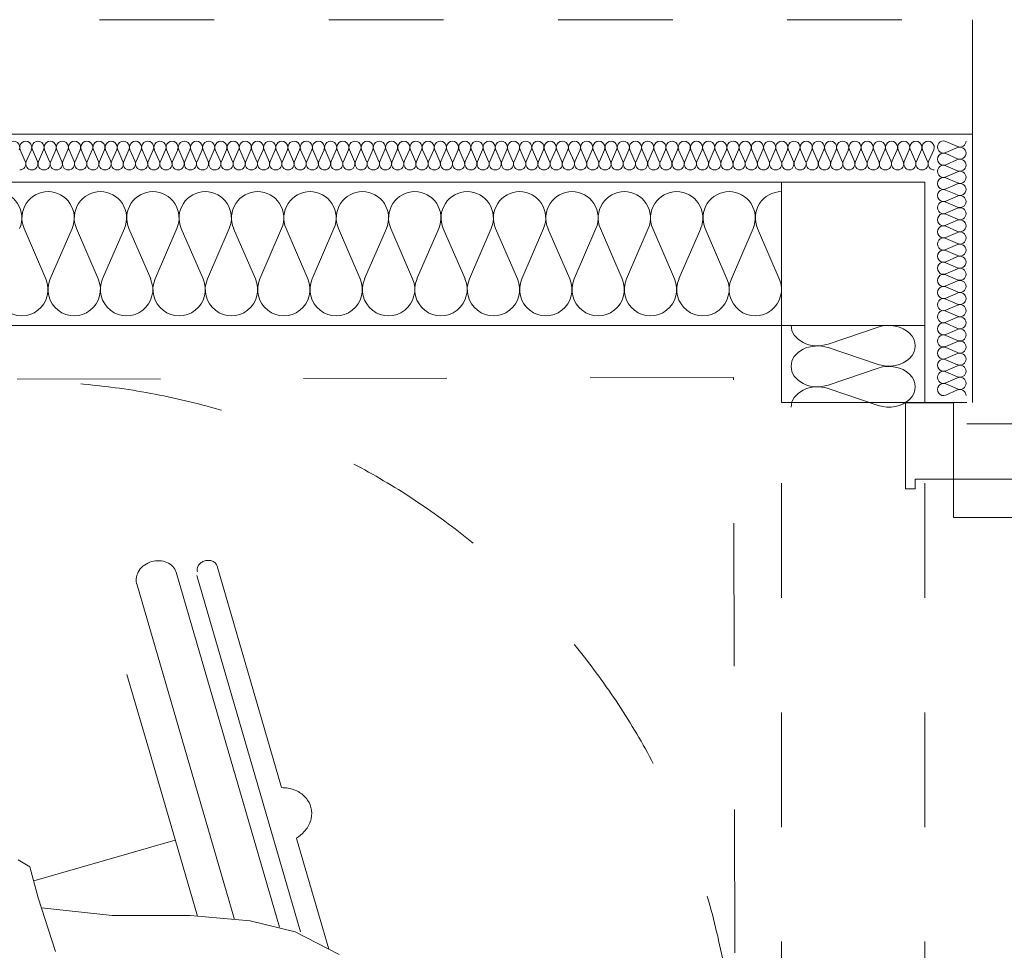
# Model space of a CAD drawing. Header units: millimetres. Extents: x 204754 to 499005, y -178579 to -103222.
# Tile 52 of 178: x 220136 to 221167, y -123088 to -122114. Entities that reach past the tile are written whole.
import ezdxf

# ---------------------------------------------------------------- set-up
doc = ezdxf.new("R2010")
doc.units = ezdxf.units.MM
doc.header["$MEASUREMENT"] = 0
doc.linetypes.add('Dashed', pattern=[300, 150, -150])
doc.linetypes.add('Przerywana', pattern=[240, 120, -120])
doc.layers.get('0').update_dxf_attribs({"color": 252, "lineweight": 5})
for name, color, linetype, lineweight in [('2D - Rysunki i Obrazki_Nr_pióra__104', 252, 'Continuous', 5), ('2D - Rysunki i Obrazki_Nr_pióra__47', 252, 'Continuous', 5), ('Nowe_220-A Ściany_Nr_pióra__87', 252, 'Continuous', 5), ('Nowe_320-W Umeblowanie_Nr_pióra__103', 252, 'Continuous', 5), ('Nowe_320-W Umeblowanie_Nr_pióra__181', 252, 'Continuous', 5), ('Nowe_820-G Rysunki Obrazki_Nr_pióra__1', 252, 'Continuous', 5), ('Nowe_820-G Rysunki Obrazki_Nr_pióra__103', 252, 'Continuous', 5), ('Nowe_820-G Rysunki Obrazki_Nr_pióra__27', 252, 'Continuous', 5), ('Nowe_Drzwi ARCHICAD_Nr_pióra__63', 252, 'Continuous', 5), ('Nowe_Nowe_220(1)-A Ściany zewnętrzne_Nr_pióra__1', 252, 'Continuous', 5), ('Nowe_Nowe_220(1)-A Ściany zewnętrzne_Nr_pióra__23', 252, 'Continuous', 5)]:
    doc.layers.add(name, color=color, linetype=linetype, lineweight=lineweight)

# ---------------------------------------------------------------- blocks, each defined once
blk = doc.blocks.new('podkład 20251118')
at = {"layer": '2D - Rysunki i Obrazki_Nr_pióra__104', "color": 252, "linetype": 'Continuous', "lineweight": 5}
for p, q in [((220342.7, -122686.1), (220410.3, -122917.9)), ((220342.7, -122686.1), (220410.3, -122917.9)), ((220408, -123063.9), (220299.8, -122692.5)), ((220408, -123063.9), (220299.8, -122692.5)), ((220430.1, -123068.7), (220321.4, -122695.9)), ((220361, -123055.9), (220258.6, -122704.6)), ((220361, -123055.9), (220258.6, -122704.6)), ((220273.6, -122886), (220248.3, -122799.4)), ((220273.6, -122886), (220248.3, -122799.4)), ((220322.1, -123052.5), (220273.6, -122886)), ((220322.1, -123052.5), (220273.6, -122886)), ((220298.9, -122972.9), (220150.7, -123015.3)), ((220298.9, -122972.9), (220150.7, -123015.3)), ((220425.8, -122971), (220459.6, -123086.9)), ((220425.8, -122971), (220459.6, -123086.9)), ((220146.8, -123000.7), (220134.3, -122993.6)), ((220146.8, -123000.7), (220134.3, -122993.6)), ((220155.5, -123033.3), (220146.8, -123000.7)), ((220155.5, -123033.3), (220146.8, -123000.7)), ((220173.5, -123089.5), (220155.5, -123033.3)), ((220173.5, -123089.5), (220155.5, -123033.3)), ((220158.9, -123043.8), (220233, -123051.8)), ((220158.9, -123043.8), (220233, -123051.8)), ((220233, -123051.8), (220314.7, -123051.8)), ((220233, -123051.8), (220314.7, -123051.8)), ((220314.7, -123051.8), (220377.3, -123057.3)), ((220314.7, -123051.8), (220377.3, -123057.3)), ((220377.3, -123057.3), (220424.4, -123068.7)), ((220377.3, -123057.3), (220424.4, -123068.7)), ((220424.4, -123068.7), (220470.4, -123092.5)), ((220424.4, -123068.7), (220470.4, -123092.5))]:
    blk.add_line(p, q, dxfattribs=at)
for centre, radius, start, end in [((220277.8, -122701.7), 20.1, 135.0672, 157.2189), ((220277.8, -122701.7), 20.1, 135.0672, 157.2189), ((220280.5, -122704.4), 23.9, 115.4952, 135.1952), ((220280.5, -122704.4), 23.9, 115.4952, 135.1952), ((220281.3, -122705.9), 25.6, 96.8203, 115.6564), ((220281.3, -122705.9), 25.6, 96.8203, 115.6564), ((220281.2, -122704.2), 23.9, 77.2786, 96.9815), ((220281.2, -122704.2), 23.9, 77.2786, 96.9815), ((220282.1, -122700.5), 20.1, 55.2495, 77.4064), ((220282.1, -122700.5), 20.1, 55.2495, 77.4064), ((220284.1, -122697.5), 16.5, 29.9323, 55.2282), ((220284.1, -122697.5), 16.5, 29.9323, 55.2282), ((220330, -122690), 8.27, 157.2603, 182.5538), ((220330, -122690), 8.27, 157.2603, 182.5538), ((220331.7, -122690.7), 10.1, 135.0848, 157.2391), ((220331.7, -122690.7), 10.1, 135.0848, 157.2391), ((220333.1, -122692.1), 12, 115.5113, 135.2127), ((220333.1, -122692.1), 12, 115.5113, 135.2127), ((220333.5, -122692.8), 12.8, 96.8171, 115.6532), ((220333.5, -122692.8), 12.8, 96.8171, 115.6532), ((220333.4, -122692), 12, 77.2962, 96.9976), ((220333.4, -122692), 12, 77.2962, 96.9976), ((220333.8, -122690.1), 10.1, 55.2698, 77.424), ((220333.8, -122690.1), 10.1, 55.2698, 77.424), ((220334.9, -122688.6), 8.27, 29.9551, 55.2486), ((220334.9, -122688.6), 8.27, 29.9551, 55.2486), ((220335.5, -122688.2), 7.56, 16.2544, 29.6872), ((220335.5, -122688.2), 7.56, 16.2544, 29.6872), ((220274.5, -122700.3), 16.5, 157.2398, 182.5309), ((220274.5, -122700.3), 16.5, 157.2398, 182.5309), ((220285.3, -122696.8), 15.1, 16.2316, 29.6642), ((220285.3, -122696.8), 15.1, 16.2316, 29.6642), ((220329.3, -122690), 7.56, 182.8217, 196.2544), ((220329.3, -122690), 7.56, 182.8217, 196.2544), ((220273, -122700.3), 15.1, 182.7987, 196.2773), ((220273, -122700.3), 15.1, 182.7987, 196.2773), ((220410.5, -122957.6), 39.7, 80.586, 90.2184), ((220410.5, -122957.6), 39.7, 80.586, 90.2184), ((220411.5, -122951.8), 33.8, 59.0529, 80.7244), ((220411.5, -122951.8), 33.8, 59.0529, 80.7244), ((220414.7, -122946.5), 27.6, 34.2466, 59.067), ((220414.7, -122946.5), 27.6, 34.2466, 59.067), ((220417.1, -122944.7), 24.6, 7.1927, 34.0124), ((220417.1, -122944.7), 24.6, 7.1927, 34.0124), ((220415.6, -122944.8), 26.2, 341.1736, 6.8985), ((220415.6, -122944.8), 26.2, 341.1736, 6.8985), ((220410.4, -122943), 31.6, 318.4547, 341.1135), ((220410.4, -122943), 31.6, 318.4547, 341.1135), ((220405.7, -122939), 37.7, 302.0722, 318.6098), ((220405.7, -122939), 37.7, 302.0722, 318.6098)]:
    blk.add_arc(centre, radius, start, end, dxfattribs=at)
at = {"layer": '2D - Rysunki i Obrazki_Nr_pióra__47', "color": 252, "linetype": 'Dashed', "lineweight": 5}
for p, q in [((220883.3, -122488.5), (219382.9, -122492.2)), ((220887, -123990.9), (220883.3, -122488.5))]:
    blk.add_line(p, q, dxfattribs=at)
blk.add_circle((220135.8, -123242.8), 750.2, dxfattribs=at)
at = {"layer": 'Nowe_220-A Ściany_Nr_pióra__87', "color": 252, "linetype": 'Continuous', "lineweight": 5}
blk.add_line((221113.6, -122515.1), (221093.6, -122515.1), dxfattribs=at)
at = {"layer": 'Nowe_320-W Umeblowanie_Nr_pióra__103', "color": 252, "linetype": 'Continuous', "lineweight": 5}
for p, q in [((220140.7, -122332.7), (220163.5, -122385.3)), ((220168.1, -122385.3), (220190.9, -122332.7)), ((220195.5, -122332.7), (220218.3, -122385.3)), ((220222.9, -122385.3), (220245.7, -122332.7)), ((220250.3, -122332.7), (220273.2, -122385.3)), ((220277.8, -122385.3), (220300.6, -122332.7)), ((220305.2, -122332.7), (220328, -122385.3)), ((220332.6, -122385.3), (220355.4, -122332.7)), ((220360, -122332.7), (220382.9, -122385.3)), ((220387.5, -122385.3), (220410.3, -122332.7)), ((220414.9, -122332.7), (220437.7, -122385.3)), ((220442.3, -122385.3), (220465.1, -122332.7)), ((220469.7, -122332.7), (220492.6, -122385.3)), ((220497.2, -122385.3), (220520, -122332.7)), ((220524.6, -122332.7), (220547.4, -122385.3)), ((220552, -122385.3), (220574.8, -122332.7)), ((220579.4, -122332.7), (220602.3, -122385.3)), ((220606.9, -122385.3), (220629.7, -122332.7)), ((220634.3, -122332.7), (220657.1, -122385.3)), ((220661.7, -122385.3), (220684.5, -122332.7)), ((220689.1, -122332.7), (220711.9, -122385.3)), ((220716.6, -122385.3), (220739.4, -122332.7)), ((220744, -122332.7), (220766.8, -122385.3)), ((220771.4, -122385.3), (220794.2, -122332.7)), ((220798.8, -122332.7), (220821.6, -122385.3)), ((220826.3, -122385.3), (220849.1, -122332.7)), ((220853.7, -122332.7), (220876.5, -122385.3)), ((220881.1, -122385.3), (220903.9, -122332.7)), ((220908.5, -122332.7), (220931.3, -122385.3)), ((220982.4, -122453.6), (221034.9, -122435.8)), ((221034.9, -122475.1), (220982.4, -122457.2)), ((220982.4, -122496.5), (221034.9, -122478.7)), ((221034.9, -122517.9), (220982.4, -122500.1))]:
    blk.add_line(p, q, dxfattribs=at)
at = {"layer": 'Nowe_320-W Umeblowanie_Nr_pióra__103', "color": 252, "linetype": 'Continuous', "lineweight": 5, "extrusion": (0, 0, -1)}
for centre, major_axis, ratio, start_param, end_param in [((220110.9, -122321.6), (0, 27.6), 0.991894, 0, 1.98359), ((220165.8, -122321.6), (0, 27.6), 0.991894, 4.299596, 6.283185), ((220165.8, -122321.6), (0, 27.6), 0.991894, 0, 1.98359), ((220220.6, -122321.6), (0, 27.6), 0.991894, 4.299596, 6.283185), ((220220.6, -122321.6), (0, 27.6), 0.991894, 0, 1.98359), ((220275.5, -122321.6), (0, 27.6), 0.991894, 4.299596, 6.283185), ((220275.5, -122321.6), (0, 27.6), 0.991894, 0, 1.98359), ((220330.3, -122321.6), (0, 27.6), 0.991894, 4.299596, 6.283185), ((220330.3, -122321.6), (0, 27.6), 0.991894, 0, 1.98359), ((220385.2, -122321.6), (0, 27.6), 0.991894, 4.299596, 6.283185), ((220385.2, -122321.6), (0, 27.6), 0.991894, 0, 1.98359), ((220440, -122321.6), (0, 27.6), 0.991894, 4.299596, 6.283185), ((220440, -122321.6), (0, 27.6), 0.991894, 0, 1.98359), ((220494.9, -122321.6), (0, 27.6), 0.991894, 4.299596, 6.283185), ((220494.9, -122321.6), (0, 27.6), 0.991894, 0, 1.98359), ((220549.7, -122321.6), (0, 27.6), 0.991894, 4.299596, 6.283185), ((220549.7, -122321.6), (0, 27.6), 0.991894, 0, 1.98359), ((220604.6, -122321.6), (0, 27.6), 0.991894, 4.299596, 6.283185), ((220604.6, -122321.6), (0, 27.6), 0.991894, 0, 1.98359), ((220659.4, -122321.6), (0, 27.6), 0.991894, 4.299596, 6.283185), ((220659.4, -122321.6), (0, 27.6), 0.991894, 0, 1.98359), ((220714.3, -122321.6), (0, 27.6), 0.991894, 4.299596, 6.283185), ((220714.3, -122321.6), (0, 27.6), 0.991894, 0, 1.98359), ((220769.1, -122321.6), (0, 27.6), 0.991894, 4.299596, 6.283185), ((220769.1, -122321.6), (0, 27.6), 0.991894, 0, 1.98359), ((220823.9, -122321.6), (0, 27.6), 0.991894, 4.299596, 6.283185), ((220823.9, -122321.6), (0, 27.6), 0.991894, 0, 1.98359), ((220878.8, -122321.6), (0, 27.6), 0.991894, 4.299596, 6.283185), ((220878.8, -122321.6), (0, 27.6), 0.991894, 0, 1.98359), ((220933.6, -122321.6), (0, 27.6), 0.991894, 4.299596, 6.283185), ((220138.3, -122396.4), (0, 27.6), 0.991894, 1.158002, 5.125182), ((220193.2, -122396.4), (0, 27.6), 0.991894, 1.158002, 5.125182), ((220248, -122396.4), (0, 27.6), 0.991894, 1.158002, 5.125182), ((220302.9, -122396.4), (0, 27.6), 0.991894, 1.158002, 5.125182), ((220357.7, -122396.4), (0, 27.6), 0.991894, 1.158002, 5.125182), ((220412.6, -122396.4), (0, 27.6), 0.991894, 1.158002, 5.125182), ((220467.4, -122396.4), (0, 27.6), 0.991894, 1.158002, 5.125182), ((220522.3, -122396.4), (0, 27.6), 0.991894, 1.158002, 5.125182), ((220577.1, -122396.4), (0, 27.6), 0.991894, 1.158002, 5.125182), ((220632, -122396.4), (0, 27.6), 0.991894, 1.158002, 5.125182), ((220686.8, -122396.4), (0, 27.6), 0.991894, 1.158002, 5.125182), ((220741.7, -122396.4), (0, 27.6), 0.991894, 1.158002, 5.125182), ((220796.5, -122396.4), (0, 27.6), 0.991894, 1.158002, 5.125182), ((220851.4, -122396.4), (0, 27.6), 0.991894, 1.158002, 5.125182), ((220906.2, -122396.4), (0, 27.6), 0.991894, 1.158002, 5.125182), ((220971.3, -122434), (27.6, 0), 0.775047, 1.158003, 3.141593), ((221046, -122455.4), (-27.6, 0), 0.775047, 1.158002, 5.125182), ((220971.3, -122476.9), (27.6, 0), 0.775047, 3.141593, 5.125182), ((220971.3, -122476.9), (-27.6, 0), 0.775047, 4.299596, 6.283185), ((221046, -122498.3), (27.6, 0), 0.775047, 4.299595, 8.266775), ((220971.3, -122519.7), (27.6, 0), 0.775047, 3.141593, 5.125182)]:
    blk.add_ellipse(centre, major_axis=major_axis, ratio=ratio, start_param=start_param, end_param=end_param, dxfattribs=at)
at = {"layer": 'Nowe_320-W Umeblowanie_Nr_pióra__181', "color": 252, "linetype": 'Continuous', "lineweight": 5}
for p, q in [((221105.7, -122241.5), (221117.8, -122246.8)), ((220141.9, -122262.3), (220136.6, -122250.2)), ((220148.3, -122250.2), (220143, -122262.3)), ((220154.7, -122262.3), (220149.4, -122250.2)), ((220161.1, -122250.2), (220155.7, -122262.3)), ((220167.4, -122262.3), (220162.1, -122250.2)), ((220173.8, -122250.2), (220168.5, -122262.3)), ((220180.2, -122262.3), (220174.9, -122250.2)), ((220186.6, -122250.2), (220181.3, -122262.3)), ((220193, -122262.3), (220187.7, -122250.2)), ((220199.3, -122250.2), (220194, -122262.3)), ((220205.7, -122262.3), (220200.4, -122250.2)), ((220212.1, -122250.2), (220206.8, -122262.3)), ((220218.5, -122262.3), (220213.2, -122250.2)), ((220224.9, -122250.2), (220219.6, -122262.3)), ((220231.3, -122262.3), (220226, -122250.2)), ((220237.6, -122250.2), (220232.3, -122262.3)), ((220244, -122262.3), (220238.7, -122250.2)), ((220250.4, -122250.2), (220245.1, -122262.3)), ((220256.8, -122262.3), (220251.5, -122250.2)), ((220263.2, -122250.2), (220257.9, -122262.3)), ((220269.6, -122262.3), (220264.3, -122250.2)), ((220275.9, -122250.2), (220270.6, -122262.3)), ((220282.3, -122262.3), (220277, -122250.2)), ((220288.7, -122250.2), (220283.4, -122262.3)), ((220295.1, -122262.3), (220289.8, -122250.2)), ((220301.5, -122250.2), (220296.2, -122262.3)), ((220307.9, -122262.3), (220302.5, -122250.2)), ((220314.2, -122250.2), (220308.9, -122262.3)), ((220320.6, -122262.3), (220315.3, -122250.2)), ((220327, -122250.2), (220321.7, -122262.3)), ((220333.4, -122262.3), (220328.1, -122250.2)), ((220339.8, -122250.2), (220334.5, -122262.3)), ((220346.2, -122262.3), (220340.8, -122250.2)), ((220352.5, -122250.2), (220347.2, -122262.3)), ((220358.9, -122262.3), (220353.6, -122250.2)), ((220365.3, -122250.2), (220360, -122262.3)), ((220371.7, -122262.3), (220366.4, -122250.2)), ((220378.1, -122250.2), (220372.8, -122262.3)), ((220384.5, -122262.3), (220379.1, -122250.2)), ((220390.8, -122250.2), (220385.5, -122262.3)), ((220397.2, -122262.3), (220391.9, -122250.2)), ((220403.6, -122250.2), (220398.3, -122262.3)), ((220410, -122262.3), (220404.7, -122250.2)), ((220416.4, -122250.2), (220411.1, -122262.3)), ((220422.8, -122262.3), (220417.4, -122250.2)), ((220429.1, -122250.2), (220423.8, -122262.3)), ((220435.5, -122262.3), (220430.2, -122250.2)), ((220441.9, -122250.2), (220436.6, -122262.3)), ((220448.3, -122262.3), (220443, -122250.2)), ((220454.7, -122250.2), (220449.4, -122262.3)), ((220461, -122262.3), (220455.7, -122250.2)), ((220467.4, -122250.2), (220462.1, -122262.3)), ((220473.8, -122262.3), (220468.5, -122250.2)), ((220480.2, -122250.2), (220474.9, -122262.3)), ((220486.6, -122262.3), (220481.3, -122250.2)), ((220493, -122250.2), (220487.7, -122262.3)), ((220499.3, -122262.3), (220494, -122250.2)), ((220505.7, -122250.2), (220500.4, -122262.3)), ((220512.1, -122262.3), (220506.8, -122250.2)), ((220518.5, -122250.2), (220513.2, -122262.3)), ((220524.9, -122262.3), (220519.6, -122250.2)), ((220531.3, -122250.2), (220525.9, -122262.3)), ((220537.6, -122262.3), (220532.3, -122250.2)), ((220544, -122250.2), (220538.7, -122262.3)), ((220550.4, -122262.3), (220545.1, -122250.2)), ((220556.8, -122250.2), (220551.5, -122262.3)), ((220563.2, -122262.3), (220557.9, -122250.2)), ((220569.6, -122250.2), (220564.2, -122262.3)), ((220575.9, -122262.3), (220570.6, -122250.2)), ((220582.3, -122250.2), (220577, -122262.3)), ((220588.7, -122262.3), (220583.4, -122250.2)), ((220595.1, -122250.2), (220589.8, -122262.3)), ((220601.5, -122262.3), (220596.2, -122250.2)), ((220607.9, -122250.2), (220602.5, -122262.3)), ((220614.2, -122262.3), (220608.9, -122250.2)), ((220620.6, -122250.2), (220615.3, -122262.3)), ((220627, -122262.3), (220621.7, -122250.2)), ((220633.4, -122250.2), (220628.1, -122262.3)), ((220639.8, -122262.3), (220634.5, -122250.2)), ((220646.2, -122250.2), (220640.8, -122262.3)), ((220652.5, -122262.3), (220647.2, -122250.2)), ((220658.9, -122250.2), (220653.6, -122262.3)), ((220665.3, -122262.3), (220660, -122250.2)), ((220671.7, -122250.2), (220666.4, -122262.3)), ((220678.1, -122262.3), (220672.8, -122250.2)), ((220684.5, -122250.2), (220679.1, -122262.3)), ((220690.8, -122262.3), (220685.5, -122250.2)), ((220697.2, -122250.2), (220691.9, -122262.3)), ((220703.6, -122262.3), (220698.3, -122250.2)), ((220710, -122250.2), (220704.7, -122262.3)), ((220716.4, -122262.3), (220711.1, -122250.2)), ((220722.7, -122250.2), (220717.4, -122262.3)), ((220729.1, -122262.3), (220723.8, -122250.2)), ((220735.5, -122250.2), (220730.2, -122262.3)), ((220741.9, -122262.3), (220736.6, -122250.2)), ((220748.3, -122250.2), (220743, -122262.3)), ((220754.7, -122262.3), (220749.4, -122250.2)), ((220761, -122250.2), (220755.7, -122262.3)), ((220767.4, -122262.3), (220762.1, -122250.2)), ((220773.8, -122250.2), (220768.5, -122262.3)), ((220780.2, -122262.3), (220774.9, -122250.2)), ((220786.6, -122250.2), (220781.3, -122262.3)), ((220793, -122262.3), (220787.6, -122250.2)), ((220799.3, -122250.2), (220794, -122262.3)), ((220805.7, -122262.3), (220800.4, -122250.2)), ((220812.1, -122250.2), (220806.8, -122262.3)), ((220818.5, -122262.3), (220813.2, -122250.2)), ((220824.9, -122250.2), (220819.6, -122262.3)), ((220831.3, -122262.3), (220825.9, -122250.2)), ((220837.6, -122250.2), (220832.3, -122262.3)), ((220844, -122262.3), (220838.7, -122250.2)), ((220850.4, -122250.2), (220845.1, -122262.3)), ((220856.8, -122262.3), (220851.5, -122250.2)), ((220863.2, -122250.2), (220857.9, -122262.3)), ((220869.6, -122262.3), (220864.2, -122250.2)), ((220875.9, -122250.2), (220870.6, -122262.3)), ((220882.3, -122262.3), (220877, -122250.2)), ((220888.7, -122250.2), (220883.4, -122262.3)), ((220895.1, -122262.3), (220889.8, -122250.2)), ((220901.5, -122250.2), (220896.2, -122262.3)), ((220907.9, -122262.3), (220902.5, -122250.2)), ((220914.2, -122250.2), (220908.9, -122262.3)), ((220920.6, -122262.3), (220915.3, -122250.2)), ((220927, -122250.2), (220921.7, -122262.3)), ((220933.4, -122262.3), (220928.1, -122250.2)), ((220939.8, -122250.2), (220934.5, -122262.3)), ((220946.1, -122262.3), (220940.8, -122250.2)), ((220952.5, -122250.2), (220947.2, -122262.3)), ((220958.9, -122262.3), (220953.6, -122250.2)), ((220965.3, -122250.2), (220960, -122262.3)), ((220971.7, -122262.3), (220966.4, -122250.2)), ((220978.1, -122250.2), (220972.8, -122262.3)), ((220984.4, -122262.3), (220979.1, -122250.2)), ((220990.8, -122250.2), (220985.5, -122262.3)), ((220997.2, -122262.3), (220991.9, -122250.2)), ((221003.6, -122250.2), (220998.3, -122262.3)), ((221010, -122262.3), (221004.7, -122250.2)), ((221016.4, -122250.2), (221011.1, -122262.3)), ((221022.7, -122262.3), (221017.4, -122250.2)), ((221029.1, -122250.2), (221023.8, -122262.3)), ((221035.5, -122262.3), (221030.2, -122250.2)), ((221041.9, -122250.2), (221036.6, -122262.3)), ((221048.3, -122262.3), (221043, -122250.2)), ((221054.7, -122250.2), (221049.3, -122262.3)), ((221061, -122262.3), (221055.7, -122250.2)), ((221067.4, -122250.2), (221062.1, -122262.3)), ((221073.8, -122262.3), (221068.5, -122250.2)), ((221080.2, -122250.2), (221074.9, -122262.3)), ((221086.6, -122262.3), (221081.3, -122250.2)), ((221093, -122250.2), (221087.6, -122262.3)), ((221117.8, -122247.8), (221105.7, -122253.1)), ((221105.7, -122254.2), (221117.8, -122259.5)), ((221117.8, -122260.5), (221105.7, -122265.8)), ((221105.7, -122266.9), (221117.8, -122272.2)), ((221117.8, -122273.2), (221105.7, -122278.5)), ((221105.7, -122279.6), (221117.8, -122284.8)), ((221117.8, -122285.9), (221105.7, -122291.2)), ((221105.7, -122292.3), (221117.8, -122297.5)), ((221117.8, -122298.6), (221105.7, -122303.9)), ((221105.7, -122304.9), (221117.8, -122310.2)), ((221117.8, -122311.3), (221105.7, -122316.6)), ((221105.7, -122317.6), (221117.8, -122322.9)), ((221117.8, -122324), (221105.7, -122329.2)), ((221105.7, -122330.3), (221117.8, -122335.6)), ((221117.8, -122336.7), (221105.7, -122341.9)), ((221105.7, -122343), (221117.8, -122348.3)), ((221117.8, -122349.3), (221105.7, -122354.6)), ((221105.7, -122355.7), (221117.8, -122361)), ((221117.8, -122362), (221105.7, -122367.3)), ((221105.7, -122368.4), (221117.8, -122373.7)), ((221117.8, -122374.7), (221105.7, -122380)), ((221105.7, -122381.1), (221117.8, -122386.3)), ((221117.8, -122387.4), (221105.7, -122392.7)), ((221105.7, -122393.8), (221117.8, -122399)), ((221117.8, -122400.1), (221105.7, -122405.4)), ((221105.7, -122406.4), (221117.8, -122411.7)), ((221117.8, -122412.8), (221105.7, -122418.1)), ((221105.7, -122419.1), (221117.8, -122424.4)), ((221117.8, -122425.5), (221105.7, -122430.8)), ((221105.7, -122431.8), (221117.8, -122437.1)), ((221117.8, -122438.2), (221105.7, -122443.4)), ((221105.7, -122444.5), (221117.8, -122449.8)), ((221117.8, -122450.8), (221105.7, -122456.1)), ((221105.7, -122457.2), (221117.8, -122462.5)), ((221117.8, -122463.5), (221105.7, -122468.8)), ((221105.7, -122469.9), (221117.8, -122475.2)), ((221117.8, -122476.2), (221105.7, -122481.5)), ((221105.7, -122482.6), (221117.8, -122487.8)), ((221117.8, -122488.9), (221105.7, -122494.2)), ((221105.7, -122495.3), (221117.8, -122500.5)), ((221117.8, -122501.6), (221105.7, -122506.9))]:
    blk.add_line(p, q, dxfattribs=at)
at = {"layer": 'Nowe_320-W Umeblowanie_Nr_pióra__181', "color": 252, "linetype": 'Continuous', "lineweight": 5, "extrusion": (0, 0, -1)}
for centre, major_axis, ratio, start_param, end_param in [((220129.7, -122247.6), (0, 6.38), 0.999597, 4.299595, 8.266775), ((220142.4, -122247.6), (0, 6.38), 0.999597, 4.299595, 8.266775), ((220155.2, -122247.6), (0, 6.38), 0.999597, 4.299595, 8.266775), ((220168, -122247.6), (0, 6.38), 0.999597, 4.299595, 8.266775), ((220180.7, -122247.6), (0, 6.38), 0.999597, 4.299595, 8.266775), ((220193.5, -122247.6), (0, 6.38), 0.999597, 4.299595, 8.266775), ((220206.3, -122247.6), (0, 6.38), 0.999597, 4.299595, 8.266775), ((220219, -122247.6), (0, 6.38), 0.999597, 4.299595, 8.266775), ((220231.8, -122247.6), (0, 6.38), 0.999597, 4.299595, 8.266775), ((220244.6, -122247.6), (0, 6.38), 0.999597, 4.299595, 8.266775), ((220257.3, -122247.6), (0, 6.38), 0.999597, 4.299595, 8.266775), ((220270.1, -122247.6), (0, 6.38), 0.999597, 4.299595, 8.266775), ((220282.9, -122247.6), (0, 6.38), 0.999597, 4.299595, 8.266775), ((220295.6, -122247.6), (0, 6.38), 0.999597, 4.299595, 8.266775), ((220308.4, -122247.6), (0, 6.38), 0.999597, 4.299595, 8.266775), ((220321.2, -122247.6), (0, 6.38), 0.999597, 4.299595, 8.266775), ((220333.9, -122247.6), (0, 6.38), 0.999597, 4.299595, 8.266775), ((220346.7, -122247.6), (0, 6.38), 0.999597, 4.299595, 8.266775), ((220359.5, -122247.6), (0, 6.38), 0.999597, 4.299595, 8.266775), ((220372.2, -122247.6), (0, 6.38), 0.999597, 4.299595, 8.266775), ((220385, -122247.6), (0, 6.38), 0.999597, 4.299595, 8.266775), ((220397.8, -122247.6), (0, 6.38), 0.999597, 4.299595, 8.266775), ((220410.5, -122247.6), (0, 6.38), 0.999597, 4.299595, 8.266775), ((220423.3, -122247.6), (0, 6.38), 0.999597, 4.299595, 8.266775), ((220436.1, -122247.6), (0, 6.38), 0.999597, 4.299595, 8.266775), ((220448.8, -122247.6), (0, 6.38), 0.999597, 4.299595, 8.266775), ((220461.6, -122247.6), (0, 6.38), 0.999597, 4.299595, 8.266775), ((220474.4, -122247.6), (0, 6.38), 0.999597, 4.299595, 8.266775), ((220487.1, -122247.6), (0, 6.38), 0.999597, 4.299595, 8.266775), ((220499.9, -122247.6), (0, 6.38), 0.999597, 4.299595, 8.266775), ((220512.6, -122247.6), (0, 6.38), 0.999597, 4.299595, 8.266775), ((220525.4, -122247.6), (0, 6.38), 0.999597, 4.299595, 8.266775), ((220538.2, -122247.6), (0, 6.38), 0.999597, 4.299595, 8.266775), ((220550.9, -122247.6), (0, 6.38), 0.999597, 4.299595, 8.266775), ((220563.7, -122247.6), (0, 6.38), 0.999597, 4.299595, 8.266775), ((220576.5, -122247.6), (0, 6.38), 0.999597, 4.299595, 8.266775), ((220589.2, -122247.6), (0, 6.38), 0.999597, 4.299595, 8.266775), ((220602, -122247.6), (0, 6.38), 0.999597, 4.299595, 8.266775), ((220614.8, -122247.6), (0, 6.38), 0.999597, 4.299595, 8.266775), ((220627.5, -122247.6), (0, 6.38), 0.999597, 4.299595, 8.266775), ((220640.3, -122247.6), (0, 6.38), 0.999597, 4.299595, 8.266775), ((220653.1, -122247.6), (0, 6.38), 0.999597, 4.299595, 8.266775), ((220665.8, -122247.6), (0, 6.38), 0.999597, 4.299595, 8.266775), ((220678.6, -122247.6), (0, 6.38), 0.999597, 4.299595, 8.266775), ((220691.4, -122247.6), (0, 6.38), 0.999597, 4.299595, 8.266775), ((220704.1, -122247.6), (0, 6.38), 0.999597, 4.299595, 8.266775), ((220716.9, -122247.6), (0, 6.38), 0.999597, 4.299595, 8.266775), ((220729.7, -122247.6), (0, 6.38), 0.999597, 4.299595, 8.266775), ((220742.4, -122247.6), (0, 6.38), 0.999597, 4.299595, 8.266775), ((220755.2, -122247.6), (0, 6.38), 0.999597, 4.299595, 8.266775), ((220768, -122247.6), (0, 6.38), 0.999597, 4.299595, 8.266775), ((220780.7, -122247.6), (0, 6.38), 0.999597, 4.299595, 8.266775), ((220793.5, -122247.6), (0, 6.38), 0.999597, 4.299595, 8.266775), ((220806.3, -122247.6), (0, 6.38), 0.999597, 4.299595, 8.266775), ((220819, -122247.6), (0, 6.38), 0.999597, 4.299595, 8.266775), ((220831.8, -122247.6), (0, 6.38), 0.999597, 4.299595, 8.266775), ((220844.6, -122247.6), (0, 6.38), 0.999597, 4.299595, 8.266775), ((220857.3, -122247.6), (0, 6.38), 0.999597, 4.299595, 8.266775), ((220870.1, -122247.6), (0, 6.38), 0.999597, 4.299595, 8.266775), ((220882.9, -122247.6), (0, 6.38), 0.999597, 4.299595, 8.266775), ((220895.6, -122247.6), (0, 6.38), 0.999597, 4.299595, 8.266775), ((220908.4, -122247.6), (0, 6.38), 0.999597, 4.299595, 8.266775), ((220921.2, -122247.6), (0, 6.38), 0.999597, 4.299595, 8.266775), ((220933.9, -122247.6), (0, 6.38), 0.999597, 4.299595, 8.266775), ((220946.7, -122247.6), (0, 6.38), 0.999597, 4.299595, 8.266775), ((220959.5, -122247.6), (0, 6.38), 0.999597, 4.299595, 8.266775), ((220972.2, -122247.6), (0, 6.38), 0.999597, 4.299595, 8.266775), ((220985, -122247.6), (0, 6.38), 0.999597, 4.299595, 8.266775), ((220997.7, -122247.6), (0, 6.38), 0.999597, 4.299595, 8.266775), ((221010.5, -122247.6), (0, 6.38), 0.999597, 4.299595, 8.266775), ((221023.3, -122247.6), (0, 6.38), 0.999597, 4.299595, 8.266775), ((221036, -122247.6), (0, 6.38), 0.999597, 4.299595, 8.266775), ((221048.8, -122247.6), (0, 6.38), 0.999597, 4.299595, 8.266775), ((221061.6, -122247.6), (0, 6.38), 0.999597, 4.299595, 8.266775), ((221074.3, -122247.6), (0, 6.38), 0.999597, 4.299595, 8.266775), ((221087.1, -122247.6), (0, 6.38), 0.999597, 4.299595, 8.266775), ((221103.2, -122247.3), (6.38, 0), 0.994275, 1.158002, 5.125182), ((221120.4, -122241), (6.38, 0), 0.994275, 0, 1.98359), ((221103.2, -122260), (-6.38, 0), 0.994275, 4.299595, 8.266775), ((221120.4, -122253.7), (-6.38, 0), 0.994275, 1.158003, 3.141593), ((221120.4, -122253.7), (-6.38, 0), 0.994275, 3.141593, 5.125182), ((220136.1, -122264.9), (0, 6.38), 0.999597, 1.158003, 3.141593), ((220148.8, -122264.9), (0, 6.38), 0.999597, 3.141593, 5.125182), ((220148.8, -122264.9), (0, 6.38), 0.999597, 1.158003, 3.141593), ((220161.6, -122264.9), (0, 6.38), 0.999597, 3.141593, 5.125182), ((220161.6, -122264.9), (0, 6.38), 0.999597, 1.158003, 3.141593), ((220174.4, -122264.9), (0, 6.38), 0.999597, 3.141593, 5.125182), ((220174.4, -122264.9), (0, 6.38), 0.999597, 1.158003, 3.141593), ((220187.1, -122264.9), (0, 6.38), 0.999597, 3.141593, 5.125182), ((220187.1, -122264.9), (0, 6.38), 0.999597, 1.158003, 3.141593), ((220199.9, -122264.9), (0, 6.38), 0.999597, 3.141593, 5.125182), ((220199.9, -122264.9), (0, 6.38), 0.999597, 1.158003, 3.141593), ((220212.7, -122264.9), (0, 6.38), 0.999597, 3.141593, 5.125182), ((220212.7, -122264.9), (0, 6.38), 0.999597, 1.158003, 3.141593), ((220225.4, -122264.9), (0, 6.38), 0.999597, 3.141593, 5.125182), ((220225.4, -122264.9), (0, 6.38), 0.999597, 1.158003, 3.141593), ((220238.2, -122264.9), (0, 6.38), 0.999597, 3.141593, 5.125182), ((220238.2, -122264.9), (0, 6.38), 0.999597, 1.158003, 3.141593), ((220250.9, -122264.9), (0, 6.38), 0.999597, 3.141593, 5.125182), ((220250.9, -122264.9), (0, 6.38), 0.999597, 1.158003, 3.141593), ((220263.7, -122264.9), (0, 6.38), 0.999597, 3.141593, 5.125182), ((220263.7, -122264.9), (0, 6.38), 0.999597, 1.158003, 3.141593), ((220276.5, -122264.9), (0, 6.38), 0.999597, 3.141593, 5.125182), ((220276.5, -122264.9), (0, 6.38), 0.999597, 1.158003, 3.141593), ((220289.2, -122264.9), (0, 6.38), 0.999597, 3.141593, 5.125182), ((220289.2, -122264.9), (0, 6.38), 0.999597, 1.158003, 3.141593), ((220302, -122264.9), (0, 6.38), 0.999597, 3.141593, 5.125182), ((220302, -122264.9), (0, 6.38), 0.999597, 1.158003, 3.141593), ((220314.8, -122264.9), (0, 6.38), 0.999597, 3.141593, 5.125182), ((220314.8, -122264.9), (0, 6.38), 0.999597, 1.158003, 3.141593), ((220327.5, -122264.9), (0, 6.38), 0.999597, 3.141593, 5.125182), ((220327.5, -122264.9), (0, 6.38), 0.999597, 1.158003, 3.141593), ((220340.3, -122264.9), (0, 6.38), 0.999597, 3.141593, 5.125182), ((220340.3, -122264.9), (0, 6.38), 0.999597, 1.158003, 3.141593), ((220353.1, -122264.9), (0, 6.38), 0.999597, 3.141593, 5.125182), ((220353.1, -122264.9), (0, 6.38), 0.999597, 1.158003, 3.141593), ((220365.8, -122264.9), (0, 6.38), 0.999597, 3.141593, 5.125182), ((220365.8, -122264.9), (0, 6.38), 0.999597, 1.158003, 3.141593), ((220378.6, -122264.9), (0, 6.38), 0.999597, 3.141593, 5.125182), ((220378.6, -122264.9), (0, 6.38), 0.999597, 1.158003, 3.141593), ((220391.4, -122264.9), (0, 6.38), 0.999597, 3.141593, 5.125182), ((220391.4, -122264.9), (0, 6.38), 0.999597, 1.158003, 3.141593), ((220404.1, -122264.9), (0, 6.38), 0.999597, 3.141593, 5.125182), ((220404.1, -122264.9), (0, 6.38), 0.999597, 1.158003, 3.141593), ((220416.9, -122264.9), (0, 6.38), 0.999597, 3.141593, 5.125182), ((220416.9, -122264.9), (0, 6.38), 0.999597, 1.158003, 3.141593), ((220429.7, -122264.9), (0, 6.38), 0.999597, 3.141593, 5.125182), ((220429.7, -122264.9), (0, 6.38), 0.999597, 1.158003, 3.141593), ((220442.4, -122264.9), (0, 6.38), 0.999597, 3.141593, 5.125182), ((220442.4, -122264.9), (0, 6.38), 0.999597, 1.158003, 3.141593), ((220455.2, -122264.9), (0, 6.38), 0.999597, 3.141593, 5.125182), ((220455.2, -122264.9), (0, 6.38), 0.999597, 1.158003, 3.141593), ((220468, -122264.9), (0, 6.38), 0.999597, 3.141593, 5.125182), ((220468, -122264.9), (0, 6.38), 0.999597, 1.158003, 3.141593), ((220480.7, -122264.9), (0, 6.38), 0.999597, 3.141593, 5.125182), ((220480.7, -122264.9), (0, 6.38), 0.999597, 1.158003, 3.141593), ((220493.5, -122264.9), (0, 6.38), 0.999597, 3.141593, 5.125182), ((220493.5, -122264.9), (0, 6.38), 0.999597, 1.158003, 3.141593), ((220506.3, -122264.9), (0, 6.38), 0.999597, 3.141593, 5.125182), ((220506.3, -122264.9), (0, 6.38), 0.999597, 1.158003, 3.141593), ((220519, -122264.9), (0, 6.38), 0.999597, 3.141593, 5.125182), ((220519, -122264.9), (0, 6.38), 0.999597, 1.158003, 3.141593), ((220531.8, -122264.9), (0, 6.38), 0.999597, 3.141593, 5.125182), ((220531.8, -122264.9), (0, 6.38), 0.999597, 1.158003, 3.141593), ((220544.6, -122264.9), (0, 6.38), 0.999597, 3.141593, 5.125182), ((220544.6, -122264.9), (0, 6.38), 0.999597, 1.158003, 3.141593), ((220557.3, -122264.9), (0, 6.38), 0.999597, 3.141593, 5.125182), ((220557.3, -122264.9), (0, 6.38), 0.999597, 1.158003, 3.141593), ((220570.1, -122264.9), (0, 6.38), 0.999597, 3.141593, 5.125182), ((220570.1, -122264.9), (0, 6.38), 0.999597, 1.158003, 3.141593), ((220582.9, -122264.9), (0, 6.38), 0.999597, 3.141593, 5.125182), ((220582.9, -122264.9), (0, 6.38), 0.999597, 1.158003, 3.141593), ((220595.6, -122264.9), (0, 6.38), 0.999597, 3.141593, 5.125182), ((220595.6, -122264.9), (0, 6.38), 0.999597, 1.158003, 3.141593), ((220608.4, -122264.9), (0, 6.38), 0.999597, 3.141593, 5.125182), ((220608.4, -122264.9), (0, 6.38), 0.999597, 1.158003, 3.141593), ((220621.2, -122264.9), (0, 6.38), 0.999597, 3.141593, 5.125182), ((220621.2, -122264.9), (0, 6.38), 0.999597, 1.158003, 3.141593), ((220633.9, -122264.9), (0, 6.38), 0.999597, 3.141593, 5.125182), ((220633.9, -122264.9), (0, 6.38), 0.999597, 1.158003, 3.141593), ((220646.7, -122264.9), (0, 6.38), 0.999597, 3.141593, 5.125182), ((220646.7, -122264.9), (0, 6.38), 0.999597, 1.158003, 3.141593), ((220659.5, -122264.9), (0, 6.38), 0.999597, 3.141593, 5.125182), ((220659.5, -122264.9), (0, 6.38), 0.999597, 1.158003, 3.141593), ((220672.2, -122264.9), (0, 6.38), 0.999597, 3.141593, 5.125182), ((220672.2, -122264.9), (0, 6.38), 0.999597, 1.158003, 3.141593), ((220685, -122264.9), (0, 6.38), 0.999597, 3.141593, 5.125182), ((220685, -122264.9), (0, 6.38), 0.999597, 1.158003, 3.141593), ((220697.8, -122264.9), (0, 6.38), 0.999597, 3.141593, 5.125182), ((220697.8, -122264.9), (0, 6.38), 0.999597, 1.158003, 3.141593), ((220710.5, -122264.9), (0, 6.38), 0.999597, 3.141593, 5.125182), ((220710.5, -122264.9), (0, 6.38), 0.999597, 1.158003, 3.141593), ((220723.3, -122264.9), (0, 6.38), 0.999597, 3.141593, 5.125182), ((220723.3, -122264.9), (0, 6.38), 0.999597, 1.158003, 3.141593), ((220736, -122264.9), (0, 6.38), 0.999597, 3.141593, 5.125182), ((220736, -122264.9), (0, 6.38), 0.999597, 1.158003, 3.141593), ((220748.8, -122264.9), (0, 6.38), 0.999597, 3.141593, 5.125182), ((220748.8, -122264.9), (0, 6.38), 0.999597, 1.158003, 3.141593), ((220761.6, -122264.9), (0, 6.38), 0.999597, 3.141593, 5.125182), ((220761.6, -122264.9), (0, 6.38), 0.999597, 1.158003, 3.141593), ((220774.3, -122264.9), (0, 6.38), 0.999597, 3.141593, 5.125182), ((220774.3, -122264.9), (0, 6.38), 0.999597, 1.158003, 3.141593), ((220787.1, -122264.9), (0, 6.38), 0.999597, 3.141593, 5.125182), ((220787.1, -122264.9), (0, 6.38), 0.999597, 1.158003, 3.141593), ((220799.9, -122264.9), (0, 6.38), 0.999597, 3.141593, 5.125182), ((220799.9, -122264.9), (0, 6.38), 0.999597, 1.158003, 3.141593), ((220812.6, -122264.9), (0, 6.38), 0.999597, 3.141593, 5.125182), ((220812.6, -122264.9), (0, 6.38), 0.999597, 1.158003, 3.141593), ((220825.4, -122264.9), (0, 6.38), 0.999597, 3.141593, 5.125182), ((220825.4, -122264.9), (0, 6.38), 0.999597, 1.158003, 3.141593), ((220838.2, -122264.9), (0, 6.38), 0.999597, 3.141593, 5.125182), ((220838.2, -122264.9), (0, 6.38), 0.999597, 1.158003, 3.141593), ((220850.9, -122264.9), (0, 6.38), 0.999597, 3.141593, 5.125182), ((220850.9, -122264.9), (0, 6.38), 0.999597, 1.158003, 3.141593), ((220863.7, -122264.9), (0, 6.38), 0.999597, 3.141593, 5.125182), ((220863.7, -122264.9), (0, 6.38), 0.999597, 1.158003, 3.141593), ((220876.5, -122264.9), (0, 6.38), 0.999597, 3.141593, 5.125182), ((220876.5, -122264.9), (0, 6.38), 0.999597, 1.158003, 3.141593), ((220889.2, -122264.9), (0, 6.38), 0.999597, 3.141593, 5.125182), ((220889.2, -122264.9), (0, 6.38), 0.999597, 1.158003, 3.141593), ((220902, -122264.9), (0, 6.38), 0.999597, 3.141593, 5.125182), ((220902, -122264.9), (0, 6.38), 0.999597, 1.158003, 3.141593), ((220914.8, -122264.9), (0, 6.38), 0.999597, 3.141593, 5.125182), ((220914.8, -122264.9), (0, 6.38), 0.999597, 1.158003, 3.141593), ((220927.5, -122264.9), (0, 6.38), 0.999597, 3.141593, 5.125182), ((220927.5, -122264.9), (0, 6.38), 0.999597, 1.158003, 3.141593), ((220940.3, -122264.9), (0, 6.38), 0.999597, 3.141593, 5.125182), ((220940.3, -122264.9), (0, 6.38), 0.999597, 1.158003, 3.141593), ((220953.1, -122264.9), (0, 6.38), 0.999597, 3.141593, 5.125182), ((220953.1, -122264.9), (0, 6.38), 0.999597, 1.158003, 3.141593), ((220965.8, -122264.9), (0, 6.38), 0.999597, 3.141593, 5.125182), ((220965.8, -122264.9), (0, 6.38), 0.999597, 1.158003, 3.141593), ((220978.6, -122264.9), (0, 6.38), 0.999597, 3.141593, 5.125182), ((220978.6, -122264.9), (0, 6.38), 0.999597, 1.158003, 3.141593), ((220991.4, -122264.9), (0, 6.38), 0.999597, 3.141593, 5.125182), ((220991.4, -122264.9), (0, 6.38), 0.999597, 1.158003, 3.141593), ((221004.1, -122264.9), (0, 6.38), 0.999597, 3.141593, 5.125182), ((221004.1, -122264.9), (0, 6.38), 0.999597, 1.158003, 3.141593), ((221016.9, -122264.9), (0, 6.38), 0.999597, 3.141593, 5.125182), ((221016.9, -122264.9), (0, 6.38), 0.999597, 1.158003, 3.141593), ((221029.7, -122264.9), (0, 6.38), 0.999597, 3.141593, 5.125182), ((221029.7, -122264.9), (0, 6.38), 0.999597, 1.158003, 3.141593), ((221042.4, -122264.9), (0, 6.38), 0.999597, 3.141593, 5.125182), ((221042.4, -122264.9), (0, 6.38), 0.999597, 1.158003, 3.141593), ((221055.2, -122264.9), (0, 6.38), 0.999597, 3.141593, 5.125182), ((221055.2, -122264.9), (0, 6.38), 0.999597, 1.158003, 3.141593), ((221068, -122264.9), (0, 6.38), 0.999597, 3.141593, 5.125182), ((221068, -122264.9), (0, 6.38), 0.999597, 1.158003, 3.141593), ((221080.7, -122264.9), (0, 6.38), 0.999597, 3.141593, 5.125182), ((221080.7, -122264.9), (0, 6.38), 0.999597, 1.158003, 3.141593), ((221093.5, -122264.9), (0, 6.38), 0.999597, 3.141593, 5.125182), ((221103.2, -122272.7), (-6.38, 0), 0.994275, 4.299595, 8.266775), ((221120.4, -122266.3), (-6.38, 0), 0.994275, 1.158003, 3.141593), ((221120.4, -122266.3), (-6.38, 0), 0.994275, 3.141593, 5.125182), ((221120.4, -122279), (-6.38, 0), 0.994275, 1.158003, 3.141593), ((221103.2, -122285.4), (-6.38, 0), 0.994275, 4.299595, 8.266775), ((221120.4, -122279), (-6.38, 0), 0.994275, 3.141593, 5.125182), ((221120.4, -122291.7), (-6.38, 0), 0.994275, 1.158003, 3.141593), ((221103.2, -122298.1), (-6.38, 0), 0.994275, 4.299595, 8.266775), ((221120.4, -122291.7), (-6.38, 0), 0.994275, 3.141593, 5.125182), ((221103.2, -122310.8), (-6.38, 0), 0.994275, 4.299595, 8.266775), ((221120.4, -122304.4), (-6.38, 0), 0.994275, 1.158003, 3.141593), ((221120.4, -122304.4), (-6.38, 0), 0.994275, 3.141593, 5.125182), ((221103.2, -122323.4), (-6.38, 0), 0.994275, 4.299595, 8.266775), ((221120.4, -122317.1), (-6.38, 0), 0.994275, 1.158003, 3.141593), ((221120.4, -122317.1), (-6.38, 0), 0.994275, 3.141593, 5.125182), ((221120.4, -122329.8), (-6.38, 0), 0.994275, 1.158003, 3.141593), ((221103.2, -122336.1), (-6.38, 0), 0.994275, 4.299595, 8.266775), ((221120.4, -122329.8), (6.38, 0), 0.994275, 0, 1.98359), ((221120.4, -122342.5), (-6.38, 0), 0.994275, 1.158003, 3.141593), ((221103.2, -122348.8), (-6.38, 0), 0.994275, 4.299595, 8.266775), ((221120.4, -122342.5), (6.38, 0), 0.994275, 0, 1.98359), ((221120.4, -122355.2), (-6.38, 0), 0.994275, 1.158003, 3.141593), ((221103.2, -122361.5), (-6.38, 0), 0.994275, 4.299595, 8.266775), ((221120.4, -122355.2), (6.38, 0), 0.994275, 0, 1.98359), ((221103.2, -122374.2), (-6.38, 0), 0.994275, 4.299595, 8.266775), ((221120.4, -122367.8), (-6.38, 0), 0.994275, 1.158003, 3.141593), ((221120.4, -122367.8), (6.38, 0), 0.994275, 0, 1.98359), ((221120.4, -122380.5), (-6.38, 0), 0.994275, 1.158003, 3.141593), ((221103.2, -122386.9), (-6.38, 0), 0.994275, 4.299595, 8.266775), ((221120.4, -122380.5), (6.38, 0), 0.994275, 0, 1.98359), ((221120.4, -122393.2), (-6.38, 0), 0.994275, 1.158003, 3.141593), ((221103.2, -122399.6), (6.38, 0), 0.994275, 1.158002, 5.125182), ((221120.4, -122393.2), (6.38, 0), 0.994275, 0, 1.98359), ((221120.4, -122405.9), (-6.38, 0), 0.994275, 1.158003, 3.141593), ((221103.2, -122412.3), (6.38, 0), 0.994275, 1.158002, 5.125182), ((221120.4, -122405.9), (-6.38, 0), 0.994275, 3.141593, 5.125182), ((221103.2, -122424.9), (-6.38, 0), 0.994275, 4.299595, 8.266775), ((221120.4, -122418.6), (-6.38, 0), 0.994275, 1.158003, 3.141593), ((221120.4, -122418.6), (-6.38, 0), 0.994275, 3.141593, 5.125182), ((221103.2, -122437.6), (-6.38, 0), 0.994275, 4.299595, 8.266775), ((221120.4, -122431.3), (-6.38, 0), 0.994275, 1.158003, 3.141593), ((221120.4, -122431.3), (-6.38, 0), 0.994275, 3.141593, 5.125182), ((221120.4, -122444), (-6.38, 0), 0.994275, 1.158003, 3.141593), ((221103.2, -122450.3), (-6.38, 0), 0.994275, 4.299595, 8.266775), ((221120.4, -122444), (-6.38, 0), 0.994275, 3.141593, 5.125182), ((221120.4, -122456.7), (-6.38, 0), 0.994275, 1.158003, 3.141593), ((221103.2, -122463), (-6.38, 0), 0.994275, 4.299595, 8.266775), ((221120.4, -122456.7), (-6.38, 0), 0.994275, 3.141593, 5.125182), ((221103.2, -122475.7), (-6.38, 0), 0.994275, 4.299595, 8.266775), ((221120.4, -122469.3), (-6.38, 0), 0.994275, 1.158003, 3.141593), ((221120.4, -122469.3), (-6.38, 0), 0.994275, 3.141593, 5.125182), ((221103.2, -122488.4), (-6.38, 0), 0.994275, 4.299595, 8.266775), ((221120.4, -122482), (-6.38, 0), 0.994275, 1.158003, 3.141593), ((221120.4, -122482), (6.38, 0), 0.994275, 0, 1.98359), ((221120.4, -122494.7), (-6.38, 0), 0.994275, 1.158003, 3.141593), ((221103.2, -122501.1), (-6.38, 0), 0.994275, 4.299595, 8.266775), ((221120.4, -122494.7), (6.38, 0), 0.994275, 0, 1.98359), ((221120.4, -122507.4), (-6.38, 0), 0.994275, 1.158003, 3.141593)]:
    blk.add_ellipse(centre, major_axis=major_axis, ratio=ratio, start_param=start_param, end_param=end_param, dxfattribs=at)
at = {"layer": 'Nowe_820-G Rysunki Obrazki_Nr_pióra__1', "color": 252, "linetype": 'Continuous', "lineweight": 5}
for p, q in [((219333.5, -122284), (220933.6, -122284)), ((220933.6, -122284), (220933.6, -122434)), ((221083.6, -122284), (220933.6, -122284)), ((221083.6, -122434), (221083.6, -122284)), ((219333.5, -122434), (220933.6, -122434)), ((221027.5, -122434), (220927.6, -122434)), ((220933.6, -122434), (221083.6, -122434)), ((220933.6, -122514.7), (220933.6, -122434)), ((221083.6, -122514.7), (221083.6, -122434)), ((220933.6, -122514.7), (221084.4, -122514.7))]:
    blk.add_line(p, q, dxfattribs=at)
at = {"layer": 'Nowe_820-G Rysunki Obrazki_Nr_pióra__103', "color": 252, "linetype": 'Przerywana', "lineweight": 5}
for p, q in [((219019.7, -122114), (221133.6, -122114)), ((221133.6, -122114), (221133.6, -122234))]:
    blk.add_line(p, q, dxfattribs=at)
at = {"layer": 'Nowe_820-G Rysunki Obrazki_Nr_pióra__27', "color": 252, "linetype": 'Continuous', "lineweight": 5}
for p, q in [((219133.6, -122234), (221133.7, -122234)), ((221133.6, -122234), (221133.6, -122514.7)), ((221127.5, -122514.7), (221027.5, -122514.7))]:
    blk.add_line(p, q, dxfattribs=at)
at = {"layer": 'Nowe_Drzwi ARCHICAD_Nr_pióra__63', "color": 252, "linetype": 'Continuous', "lineweight": 5}
for p, q in [((221063.6, -122595.1), (221063.6, -122515.1)), ((221063.6, -122515.1), (221113.6, -122515.1)), ((221113.6, -122515.1), (221093.6, -122515.1)), ((221113.6, -122515.1), (221113.6, -122595.1)), ((221063.6, -122605.1), (221063.6, -122595.1)), ((221113.6, -122595.1), (221073.6, -122595.1)), ((221073.6, -122595.1), (221073.6, -122605.1)), ((221113.6, -122635.1), (221113.6, -122595.1)), ((221113.6, -122595.1), (222113.6, -122595.1)), ((221073.6, -122605.1), (221063.6, -122605.1)), ((222113.6, -122635.1), (221113.6, -122635.1))]:
    blk.add_line(p, q, dxfattribs=at)
at = {"layer": 'Nowe_Drzwi ARCHICAD_Nr_pióra__63', "color": 252, "linetype": 'Continuous', "lineweight": 5, "extrusion": (0, 0, -1)}
blk.add_ellipse((221113.6, -122595.1), major_axis=(707.1, 707.1), ratio=1, start_param=0.785398, end_param=2.356194, dxfattribs=at)
at = {"layer": 'Nowe_Nowe_220(1)-A Ściany zewnętrzne_Nr_pióra__1', "color": 252, "linetype": 'Przerywana', "lineweight": 5}
for p, q in [((220933.6, -123679.1), (220933.6, -122514.7)), ((221083.6, -123679.1), (221083.6, -122514.7))]:
    blk.add_line(p, q, dxfattribs=at)
at = {"layer": 'Nowe_Nowe_220(1)-A Ściany zewnętrzne_Nr_pióra__23', "color": 252, "linetype": 'Continuous', "lineweight": 5}
blk.add_line((221127.5, -122536.9), (229197.5, -122536.9), dxfattribs=at)

msp = doc.modelspace()

# ---------------------------------------------------------------- block references
msp.add_blockref('podkład 20251118', (0, 0))

doc.saveas('drawing.dxf')
